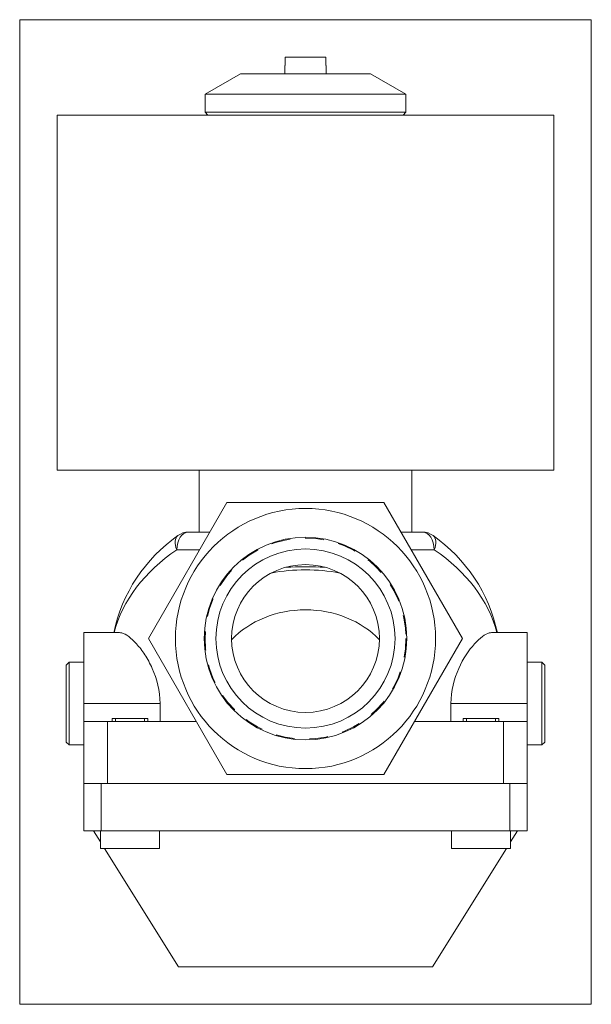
# Model space of a CAD drawing. Extents: x 3.73 to 7.54, y 1.2 to 7.76.
import ezdxf
from ezdxf.xclip import XClip

# ---------------------------------------------------------------- set-up
doc = ezdxf.new("R2010")
doc.units = 0
doc.header["$MEASUREMENT"] = 0
doc.header["$XCLIPFRAME"] = 2
doc.linetypes.add('HIDDEN2', pattern=[0.1875, 0.125, -0.0625])
doc.layers.get('0').update_dxf_attribs({"linetype": 'CONTINUOUS'})
for name, color, linetype in [('CEWKA_25B', 7, 'CONTINUOUS'), ('W-008_WKRĘT_M4X1', 7, 'CONTINUOUS'), ('WA_007_01_00_007', 7, 'CONTINUOUS'), ('WA_031_01_00_009', 7, 'CONTINUOUS'), ('WA_136_01_00_001', 7, 'CONTINUOUS'), ('WA_136_01_01', 7, 'CONTINUOUS'), ('Ś-008IMBUSM6X16', 7, 'CONTINUOUS')]:
    doc.layers.add(name, color=color, linetype=linetype)

# ---------------------------------------------------------------- blocks, each defined once
blk = doc.blocks.new('SE1')
at = {"layer": 'CEWKA_25B', "color": 7, "linetype": 'CONTINUOUS', "lineweight": 0}
for p, q in [((3.9824, 7.1216), (7.2895, 7.1216)), ((3.9824, 7.1216), (3.9824, 4.7594)), ((7.2895, 4.7594), (7.2895, 7.1216)), ((3.9824, 4.7594), (7.2895, 4.7594))]:
    blk.add_line(p, q, dxfattribs=at)
at = {"layer": 'W-008_WKRĘT_M4X1', "color": 7, "linetype": 'CONTINUOUS', "lineweight": 0}
for p, q in [((5.4995, 7.4523), (5.4995, 7.5074)), ((5.7723, 7.5074), (5.4995, 7.5074)), ((5.7723, 7.4523), (5.7723, 7.5074)), ((5.4995, 7.4523), (5.4981, 7.4523)), ((5.4981, 7.4523), (5.4981, 7.3972)), ((5.7723, 7.4523), (5.7737, 7.4523)), ((5.7737, 7.3972), (5.7737, 7.4523))]:
    blk.add_line(p, q, dxfattribs=at)
at = {"layer": 'WA_007_01_00_007', "color": 7, "linetype": 'CONTINUOUS', "lineweight": 0}
for p, q in [((5.2029, 7.3972), (4.9666, 7.2608)), ((5.2029, 7.3972), (6.069, 7.3972)), ((6.3052, 7.2608), (6.069, 7.3972)), ((4.9666, 7.2608), (6.3052, 7.2608)), ((4.9666, 7.2608), (4.9666, 7.1413)), ((6.3052, 7.1413), (6.3052, 7.2608)), ((4.9666, 7.1413), (4.9863, 7.1216)), ((6.3052, 7.1413), (4.9666, 7.1413)), ((6.2855, 7.1216), (6.3052, 7.1413))]:
    blk.add_line(p, q, dxfattribs=at)
at = {"layer": 'WA_031_01_00_009', "color": 7, "linetype": 'CONTINUOUS', "lineweight": 0}
for p, q in [((4.0611, 3.4799), (4.0414, 3.4602)), ((4.0611, 2.9287), (4.0611, 3.4799)), ((4.1595, 3.4799), (4.0611, 3.4799)), ((7.2107, 3.4799), (7.1123, 3.4799)), ((7.2107, 3.4799), (7.2107, 2.9287)), ((7.2304, 3.4602), (7.2107, 3.4799)), ((4.0414, 3.4602), (4.0414, 2.9484)), ((7.2304, 2.9484), (7.2304, 3.4602)), ((4.0414, 2.9484), (4.0611, 2.9287)), ((4.0611, 2.9287), (4.1595, 2.9287)), ((7.1123, 2.9287), (7.2107, 2.9287)), ((7.2107, 2.9287), (7.2304, 2.9484))]:
    blk.add_line(p, q, dxfattribs=at)
at = {"layer": 'WA_136_01_00_001', "color": 7, "linetype": 'CONTINUOUS', "lineweight": 0}
for p, q in [((4.1595, 2.6728), (4.1595, 2.3578)), ((4.1595, 2.6728), (4.1681, 2.6728)), ((4.2659, 2.6728), (4.2751, 2.6728)), ((4.2751, 2.6728), (6.9968, 2.6728)), ((4.2751, 2.3578), (4.2751, 2.6728)), ((6.9968, 2.6728), (6.9968, 2.3578)), ((6.9968, 2.6728), (7.006, 2.6728)), ((7.1038, 2.6728), (7.1123, 2.6728)), ((7.1123, 2.3578), (7.1123, 2.6728)), ((4.2751, 2.3578), (4.1595, 2.3578)), ((4.2236, 2.3578), (4.2698, 2.2839)), ((6.9968, 2.3578), (4.2751, 2.3578)), ((7.1123, 2.3578), (6.9968, 2.3578)), ((7.002, 2.2839), (7.0482, 2.3578)), ((4.2974, 2.2397), (4.7895, 1.4523)), ((6.4824, 1.4523), (6.9744, 2.2397)), ((4.7895, 1.4523), (6.4824, 1.4523))]:
    blk.add_line(p, q, dxfattribs=at)
at = {"layer": 'WA_136_01_01', "color": 7, "linetype": 'CONTINUOUS', "lineweight": 0}
for p, q in [((4.9273, 4.7594), (4.9273, 4.346)), ((6.3446, 4.346), (6.3446, 4.7594)), ((5.1131, 4.5429), (4.5903, 3.6373)), ((6.1587, 4.5429), (5.1131, 4.5429)), ((6.6815, 3.6373), (6.1587, 4.5429)), ((4.8566, 4.346), (4.9988, 4.346)), ((6.2731, 4.346), (6.4152, 4.346)), ((4.9308, 4.2279), (4.7787, 4.2279)), ((6.4931, 4.2279), (6.3412, 4.2279)), ((4.1595, 3.2043), (4.1595, 3.6767)), ((4.398, 3.6767), (4.1595, 3.6767)), ((7.1123, 3.6767), (6.8736, 3.6767)), ((7.1123, 3.6767), (7.1123, 3.2043)), ((4.5903, 3.6373), (5.1131, 2.7318)), ((6.1587, 2.7318), (6.6815, 3.6373)), ((4.1595, 3.0862), (4.1595, 3.2043)), ((4.6675, 3.2043), (4.1595, 3.2043)), ((4.6675, 3.2043), (4.6675, 3.0862)), ((6.6043, 3.2043), (7.1123, 3.2043)), ((6.6043, 3.0862), (6.6043, 3.2043)), ((7.1123, 3.2043), (7.1123, 3.0862)), ((4.1595, 3.0862), (4.1595, 2.6728)), ((4.317, 3.0862), (4.1595, 3.0862)), ((4.9086, 3.0862), (4.317, 3.0862)), ((4.317, 3.0862), (4.317, 2.6728)), ((6.9548, 3.0862), (6.3633, 3.0862)), ((6.9548, 3.0862), (6.9548, 2.6728)), ((7.1123, 3.0862), (6.9548, 3.0862)), ((7.1123, 3.0862), (7.1123, 2.6728)), ((5.1131, 2.7318), (6.1587, 2.7318)), ((4.317, 2.6728), (4.1681, 2.6728)), ((6.9548, 2.6728), (4.317, 2.6728)), ((7.1038, 2.6728), (6.9548, 2.6728))]:
    blk.add_line(p, q, dxfattribs=at)
for radius in [0.8661, 0.675, 0.5963, 0.4921]:
    blk.add_circle((5.6359, 3.6373), radius, dxfattribs=at)
at = {"layer": 'WA_136_01_01', "color": 7, "linetype": 'HIDDEN2', "lineweight": 0}
blk.add_circle((5.6359, 3.6373), 0.6693, dxfattribs=at)
at = {"layer": 'WA_136_01_01', "color": 7, "linetype": 'CONTINUOUS', "lineweight": 0}
for centre, radius, start, end in [((4.8566, 4.2279), 0.1181, 90, 126.38094), ((6.4152, 4.2279), 0.1181, 53.61906, 90), ((5.3932, 3.4562), 1.058, 124.98446, 167.98675), ((5.8791, 3.4564), 1.0576, 12.00484, 55.02817), ((5.6359, 2.0484), 2.0675, 86.3665, 93.6335)]:
    blk.add_arc(centre, radius, start, end, dxfattribs=at)
for centre, major_axis, ratio, start_param, end_param in [((4.8566, 4.2279), (0, 0.1181), 0.659791, 0, 1.570796), ((6.4152, 4.2279), (0, 0.1181), 0.659791, 4.712389, 6.283185), ((4.8566, 4.2279), (0.0701, -0.0951), 0.577232, 3.141542, 4.310285), ((6.4152, 4.2279), (-0.0701, -0.0951), 0.577232, 1.972901, 3.141593), ((5.6359, 3.4832), (-1.2992, 0), 0.762818, 5.43293, 6.086625), ((5.6359, 3.4832), (1.2992, 0), 0.762818, 0.196561, 0.850256), ((5.6359, 3.2361), (1.0236, 0), 0.8391, 1.345993, 1.7956), ((5.6359, 3.2998), (0.6299, 0), 0.8391, 0.674279, 2.467314)]:
    blk.add_ellipse(centre, major_axis=major_axis, ratio=ratio, start_param=start_param, end_param=end_param, dxfattribs=at)
for points, knots in [([(4.3978, 3.6767), (4.4022, 3.6767), (4.4068, 3.6761), (4.4397, 3.668), (4.4747, 3.6417), (4.5292, 3.5809), (4.5479, 3.5566), (4.5835, 3.5021), (4.6004, 3.4718), (4.646, 3.3703), (4.6675, 3.2888), (4.6675, 3.2043)], [0.2067613, 0.2067613, 0.2067613, 0.2067613, 0.25, 0.25, 0.5, 0.5, 0.625, 0.625, 0.75, 0.75, 1, 1, 1, 1]), ([(6.6043, 3.2043), (6.6043, 3.2889), (6.6256, 3.3696), (6.6866, 3.5056), (6.7247, 3.5608), (6.7975, 3.642), (6.8326, 3.6681), (6.865, 3.6761), (6.8696, 3.6767), (6.874, 3.6767)], [0, 0, 0, 0, 0.25, 0.25, 0.5, 0.5, 0.75, 0.75, 0.7932647, 0.7932647, 0.7932647, 0.7932647])]:
    blk.add_open_spline(points, degree=3, knots=knots, dxfattribs=at)
at = {"layer": 'Ś-008IMBUSM6X16', "color": 7, "linetype": 'CONTINUOUS', "lineweight": 0}
for p, q in [((4.3486, 3.1059), (4.5848, 3.1059)), ((4.3486, 3.1059), (4.3486, 3.0862)), ((4.5848, 3.0862), (4.5848, 3.1059)), ((6.687, 3.1059), (6.9233, 3.1059)), ((6.687, 3.1059), (6.687, 3.0862)), ((6.9233, 3.0862), (6.9233, 3.1059)), ((4.2698, 2.3578), (4.2698, 2.2397)), ((4.6635, 2.2397), (4.6635, 2.3578)), ((6.6083, 2.3578), (6.6083, 2.2397)), ((7.002, 2.2397), (7.002, 2.3578)), ((4.2698, 2.2397), (4.6635, 2.2397)), ((6.6083, 2.2397), (7.002, 2.2397))]:
    blk.add_line(p, q, dxfattribs=at)
at = {"layer": 'Ś-008IMBUSM6X16', "color": 7, "linetype": 'HIDDEN2', "lineweight": 0}
for p, q in [((4.3699, 3.1059), (4.3699, 3.0862)), ((4.5635, 3.1059), (4.5635, 3.0862)), ((6.7084, 3.1059), (6.7084, 3.0862)), ((6.9019, 3.1059), (6.9019, 3.0862))]:
    blk.add_line(p, q, dxfattribs=at)

msp = doc.modelspace()

# ---------------------------------------------------------------- block references
at = {"color": 0, "lineweight": 0}
ref = msp.add_blockref('SE1', (0, 0), dxfattribs=at)
XClip(ref).set_block_clipping_path([(3.7323801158, 1.2023099), (7.5394666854, 7.7574278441)])
ref.dxf.unprotected_set("ltscale", 0)

doc.saveas('drawing.dxf')
